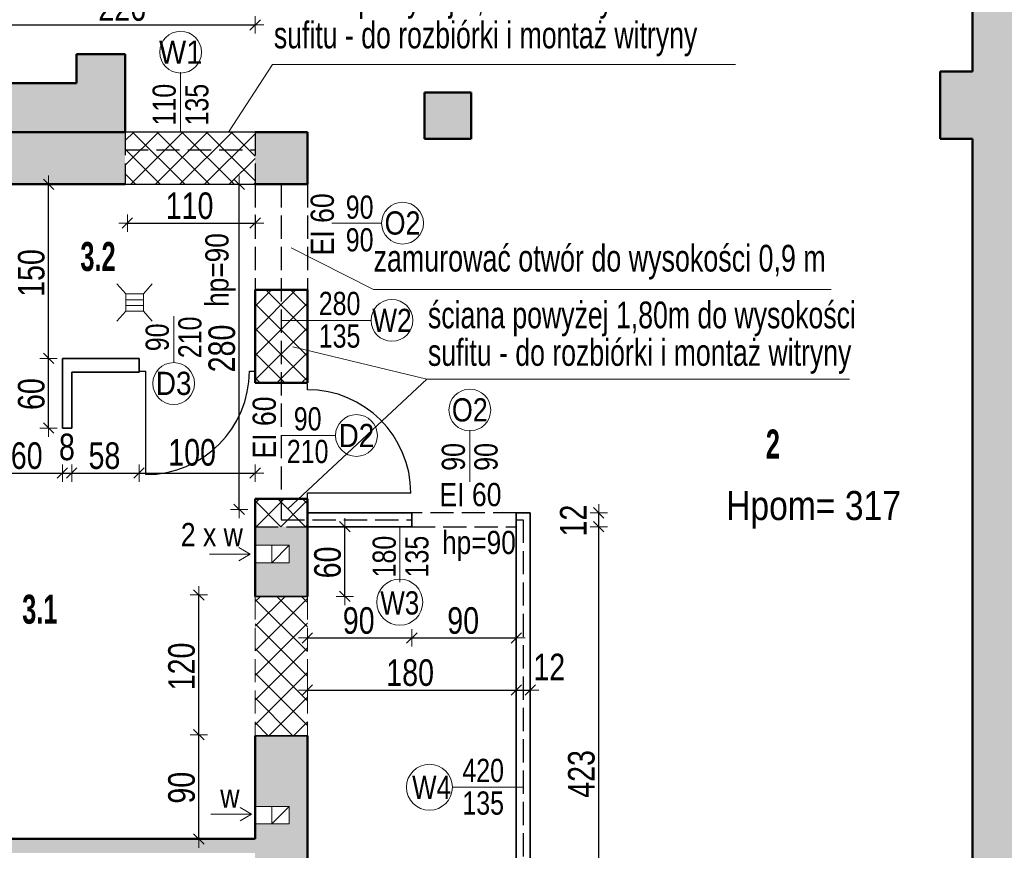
# Model space of a CAD drawing. Header units: centimetres. Extents: x -1289 to 2012, y -2118 to 998.
# Tile 6 of 8: x -469 to 379, y -353 to 362. Entities that reach past the tile are written whole.
import ezdxf

# ---------------------------------------------------------------- set-up
doc = ezdxf.new("R2010")
doc.units = ezdxf.units.CM
doc.header["$PDMODE"] = 65
doc.linetypes.add('VERDECKT2_S2', pattern=[27, 20, -7])
doc.layers.add('Standard', color=7, linetype='Continuous', lineweight=25)
doc.styles.add('ARIAL', font='ARIAL.TTF')
doc.dimstyles.new('_DIMSTYLE_10', dxfattribs={"dimtxt": 22.9, "dimasz": 15, "dimexe": 0, "dimexo": 0.0001, "dimgap": 11.45, "dimtad": 2, "dimdec": 0, "dimrnd": 1, "dimzin": 12, "dimdsep": 46, "dimtxsty": 'ARIAL', "dimblk1": 'ALL_ML_STRICH', "dimblk2": 'ALL_ML_STRICH', "dimsah": 1, "dimcen": 0, "dimse1": 1, "dimse2": 1, "dimclrd": 7, "dimclre": 7, "dimclrt": 7, "dimadec": 0, "dimazin": 0, "dimtfac": 1, "dimtdec": 0, "dimtix": 1, "dimtmove": 2, "dimatfit": 3, "dimfxl": 1, "dimtzin": 0, "dimlwd": 0, "dimlwe": 13, "dimarcsym": 0})
doc.dimstyles.new('_DIMSTYLE_7', dxfattribs={"dimtxt": 22.9, "dimasz": 15, "dimexe": 0, "dimexo": 0.0001, "dimgap": 11.45, "dimtad": 2, "dimdec": 0, "dimrnd": 1, "dimzin": 12, "dimdsep": 46, "dimtxsty": 'ARIAL', "dimblk1": 'ALL_ML_STRICH', "dimblk2": 'ALL_ML_STRICH', "dimsah": 1, "dimcen": 0, "dimse1": 1, "dimse2": 1, "dimclrd": 7, "dimclre": 7, "dimclrt": 7, "dimadec": 0, "dimazin": 0, "dimtfac": 1, "dimtdec": 0, "dimtix": 1, "dimtmove": 2, "dimatfit": 3, "dimfxl": 1, "dimtvp": 1.2, "dimtzin": 0, "dimlwd": 0, "dimlwe": 13, "dimarcsym": 0})
pattern_1 = [(45, (0, 0), (-10.6066, 10.6066), []), (135, (0, 0), (-10.6066, -10.6066), [])]

# ---------------------------------------------------------------- blocks, each defined once
blk = doc.blocks.new('OBIEKTY_ZLOZONE_4')
at = {"layer": 'Standard', "color": 7, "linetype": 'ByBlock', "lineweight": 25}
for p, q in [((-221.13, 43.73), (-221.13, 48.68)), ((-132.03, -45.37), (-221.13, -45.37)), ((-221.13, -50.32), (-221.13, -45.37))]:
    blk.add_line(p, q, dxfattribs=at)
blk.add_arc((-221.13, -45.37), 89.1, 0, 90, dxfattribs=at)
blk = doc.blocks.new('OBIEKTY_ZLOZONE_11')
at = {"layer": 'Standard', "color": 7, "linetype": 'ByBlock', "lineweight": 25}
for p, q in [((-365.13, 59.71), (-360.18, 59.71)), ((-360.18, -29.39), (-360.18, 59.71)), ((-271.08, 59.71), (-266.13, 59.71))]:
    blk.add_line(p, q, dxfattribs=at)
blk.add_arc((-360.18, 59.71), 89.1, 270, 0, dxfattribs=at)
blk = doc.blocks.new('ALL_ML_STRICH')
at = {"color": 0, "linetype": 'ByBlock', "lineweight": -2}
for p, q in [((-1, 0), (0.5, 0)), ((-0.3, -0.3), (0.3, 0.3)), ((0, -0.5), (0, 0.5))]:
    blk.add_line(p, q, dxfattribs=at)
blk = doc.blocks.new('*D33')
at = {"layer": 'DEFPOINTS', "color": 7, "linetype": 'ByBlock', "lineweight": 13}
for p in [(-266.13, 258.85), (-376.16, 203.38), (-376.16, 187.22)]:
    blk.add_point(p, dxfattribs=at)
at = {"layer": 'Standard', "color": 7, "linetype": 'ByBlock', "lineweight": -2}
blk.add_line((-376.16, 187.22), (-266.13, 187.22), dxfattribs=at)
at = {"layer": 'Standard', "color": 7, "linetype": 'ByBlock', "lineweight": 13, "xscale": 15, "yscale": 15, "zscale": 15, "rotation": 180}
blk.add_blockref('ALL_ML_STRICH', (-376.16, 187.22), dxfattribs=at)
at = {"layer": 'Standard', "color": 7, "linetype": 'ByBlock', "lineweight": 13, "xscale": 15, "yscale": 15, "zscale": 15}
blk.add_blockref('ALL_ML_STRICH', (-266.13, 187.22), dxfattribs=at)
at = {"layer": 'Standard', "color": 7, "linetype": 'ByBlock', "lineweight": 13, "insert": (-322.59, 202.06), "char_height": 22.9, "width": 52.8462, "attachment_point": 5, "style": 'ARIAL'}
blk.add_mtext('\\W0.77;\\A1;{110}', dxfattribs=at)
blk = doc.blocks.new('*D38')
at = {"layer": 'DEFPOINTS', "color": 7, "linetype": 'ByBlock', "lineweight": 13}
for p in [(-492.12, 357.91), (-492.12, 195.26), (-266.13, 110.29)]:
    blk.add_point(p, dxfattribs=at)
at = {"layer": 'Standard', "color": 7, "linetype": 'ByBlock', "lineweight": -2}
blk.add_line((-492.12, 357.91), (-266.13, 357.91), dxfattribs=at)
at = {"layer": 'Standard', "color": 7, "linetype": 'ByBlock', "lineweight": 13, "xscale": 15, "yscale": 15, "zscale": 15, "rotation": 180}
blk.add_blockref('ALL_ML_STRICH', (-492.12, 357.91), dxfattribs=at)
at = {"layer": 'Standard', "color": 7, "linetype": 'ByBlock', "lineweight": 13, "xscale": 15, "yscale": 15, "zscale": 15}
blk.add_blockref('ALL_ML_STRICH', (-266.13, 357.91), dxfattribs=at)
at = {"layer": 'Standard', "color": 7, "linetype": 'ByBlock', "lineweight": 13, "insert": (-380.59, 372.75), "char_height": 22.9, "width": 52.8462, "attachment_point": 5, "style": 'ARIAL'}
blk.add_mtext('\\W0.77;\\A1;{226}', dxfattribs=at)
blk = doc.blocks.new('*D46')
at = {"layer": 'DEFPOINTS', "color": 7, "linetype": 'ByBlock', "lineweight": 13}
for p in [(-492.12, 30.53), (-432.12, 32.61), (-492.12, -28.09)]:
    blk.add_point(p, dxfattribs=at)
at = {"layer": 'Standard', "color": 7, "linetype": 'ByBlock', "lineweight": -2}
blk.add_line((-492.12, -28.09), (-432.12, -28.09), dxfattribs=at)
at = {"layer": 'Standard', "color": 7, "linetype": 'ByBlock', "lineweight": 13, "xscale": 15, "yscale": 15, "zscale": 15, "rotation": 180}
blk.add_blockref('ALL_ML_STRICH', (-492.12, -28.09), dxfattribs=at)
at = {"layer": 'Standard', "color": 7, "linetype": 'ByBlock', "lineweight": 13, "xscale": 15, "yscale": 15, "zscale": 15}
blk.add_blockref('ALL_ML_STRICH', (-432.12, -28.09), dxfattribs=at)
at = {"layer": 'Standard', "color": 7, "linetype": 'ByBlock', "lineweight": 13, "insert": (-462.89, -13.25), "char_height": 22.9, "width": 35.2308, "attachment_point": 5, "style": 'ARIAL'}
blk.add_mtext('\\W0.77;\\A1;{60}', dxfattribs=at)
blk = doc.blocks.new('*D47')
at = {"layer": 'DEFPOINTS', "color": 7, "linetype": 'ByBlock', "lineweight": 13}
for p in [(-424.12, 34.68), (-432.12, 32.61), (-432.12, -28.09)]:
    blk.add_point(p, dxfattribs=at)
at = {"layer": 'Standard', "color": 7, "linetype": 'ByBlock', "lineweight": -2}
blk.add_line((-432.12, -28.09), (-424.12, -28.09), dxfattribs=at)
at = {"layer": 'Standard', "color": 7, "linetype": 'ByBlock', "lineweight": 13, "xscale": 15, "yscale": 15, "zscale": 15, "rotation": 180}
blk.add_blockref('ALL_ML_STRICH', (-432.12, -28.09), dxfattribs=at)
at = {"layer": 'Standard', "color": 7, "linetype": 'ByBlock', "lineweight": 13, "xscale": 15, "yscale": 15, "zscale": 15}
blk.add_blockref('ALL_ML_STRICH', (-424.12, -28.09), dxfattribs=at)
at = {"layer": 'Standard', "color": 7, "linetype": 'ByBlock', "lineweight": 13, "insert": (-428.26, -5.75), "char_height": 22.9, "width": 17.6154, "attachment_point": 5, "style": 'ARIAL'}
blk.add_mtext('\\W0.77;\\A1;{8}', dxfattribs=at)
blk = doc.blocks.new('*D48')
at = {"layer": 'DEFPOINTS', "color": 7, "linetype": 'ByBlock', "lineweight": 13}
for p in [(-366.13, 62.44), (-424.12, 34.68), (-424.12, -28.09)]:
    blk.add_point(p, dxfattribs=at)
at = {"layer": 'Standard', "color": 7, "linetype": 'ByBlock', "lineweight": -2}
blk.add_line((-424.12, -28.09), (-366.13, -28.09), dxfattribs=at)
at = {"layer": 'Standard', "color": 7, "linetype": 'ByBlock', "lineweight": 13, "xscale": 15, "yscale": 15, "zscale": 15, "rotation": 180}
blk.add_blockref('ALL_ML_STRICH', (-424.12, -28.09), dxfattribs=at)
at = {"layer": 'Standard', "color": 7, "linetype": 'ByBlock', "lineweight": 13, "xscale": 15, "yscale": 15, "zscale": 15}
blk.add_blockref('ALL_ML_STRICH', (-366.13, -28.09), dxfattribs=at)
at = {"layer": 'Standard', "color": 7, "linetype": 'ByBlock', "lineweight": 13, "insert": (-395.94, -13.25), "char_height": 22.9, "width": 35.2308, "attachment_point": 5, "style": 'ARIAL'}
blk.add_mtext('\\W0.77;\\A1;{58}', dxfattribs=at)
blk = doc.blocks.new('*D49')
at = {"layer": 'DEFPOINTS', "color": 7, "linetype": 'ByBlock', "lineweight": 13}
for p in [(-266.13, 74.92), (-366.13, 62.44), (-366.13, -28.09)]:
    blk.add_point(p, dxfattribs=at)
at = {"layer": 'Standard', "color": 7, "linetype": 'ByBlock', "lineweight": -2}
blk.add_line((-366.13, -28.09), (-266.13, -28.09), dxfattribs=at)
at = {"layer": 'Standard', "color": 7, "linetype": 'ByBlock', "lineweight": 13, "xscale": 15, "yscale": 15, "zscale": 15, "rotation": 180}
blk.add_blockref('ALL_ML_STRICH', (-366.13, -28.09), dxfattribs=at)
at = {"layer": 'Standard', "color": 7, "linetype": 'ByBlock', "lineweight": 13, "xscale": 15, "yscale": 15, "zscale": 15}
blk.add_blockref('ALL_ML_STRICH', (-266.13, -28.09), dxfattribs=at)
at = {"layer": 'Standard', "color": 7, "linetype": 'ByBlock', "lineweight": 13, "insert": (-320.4, -10.42), "char_height": 22.9, "width": 52.8462, "attachment_point": 5, "style": 'ARIAL'}
blk.add_mtext('\\W0.77;\\A1;{100}', dxfattribs=at)
blk = doc.blocks.new('*D59')
at = {"layer": 'DEFPOINTS', "color": 7, "linetype": 'ByBlock', "lineweight": 13}
for p in [(-131.13, -74.32), (-221.13, -97.84), (-221.13, -170.1)]:
    blk.add_point(p, dxfattribs=at)
at = {"layer": 'Standard', "color": 7, "linetype": 'ByBlock', "lineweight": -2}
blk.add_line((-221.13, -170.1), (-131.13, -170.1), dxfattribs=at)
at = {"layer": 'Standard', "color": 7, "linetype": 'ByBlock', "lineweight": 13, "xscale": 15, "yscale": 15, "zscale": 15, "rotation": 180}
blk.add_blockref('ALL_ML_STRICH', (-221.13, -170.1), dxfattribs=at)
at = {"layer": 'Standard', "color": 7, "linetype": 'ByBlock', "lineweight": 13, "xscale": 15, "yscale": 15, "zscale": 15}
blk.add_blockref('ALL_ML_STRICH', (-131.13, -170.1), dxfattribs=at)
at = {"layer": 'Standard', "color": 7, "linetype": 'ByBlock', "lineweight": 13, "insert": (-176.89, -155.26), "char_height": 22.9, "width": 35.2308, "attachment_point": 5, "style": 'ARIAL'}
blk.add_mtext('\\W0.77;\\A1;{90}', dxfattribs=at)
blk = doc.blocks.new('*D60')
at = {"layer": 'DEFPOINTS', "color": 7, "linetype": 'ByBlock', "lineweight": 13}
for p in [(-131.13, -74.32), (-41.13, -105.97), (-131.13, -170.1)]:
    blk.add_point(p, dxfattribs=at)
at = {"layer": 'Standard', "color": 7, "linetype": 'ByBlock', "lineweight": -2}
blk.add_line((-131.13, -170.1), (-41.13, -170.1), dxfattribs=at)
at = {"layer": 'Standard', "color": 7, "linetype": 'ByBlock', "lineweight": 13, "xscale": 15, "yscale": 15, "zscale": 15, "rotation": 180}
blk.add_blockref('ALL_ML_STRICH', (-131.13, -170.1), dxfattribs=at)
at = {"layer": 'Standard', "color": 7, "linetype": 'ByBlock', "lineweight": 13, "xscale": 15, "yscale": 15, "zscale": 15}
blk.add_blockref('ALL_ML_STRICH', (-41.13, -170.1), dxfattribs=at)
at = {"layer": 'Standard', "color": 7, "linetype": 'ByBlock', "lineweight": 13, "insert": (-86.89, -155.26), "char_height": 22.9, "width": 35.2308, "attachment_point": 5, "style": 'ARIAL'}
blk.add_mtext('\\W0.77;\\A1;{90}', dxfattribs=at)
blk = doc.blocks.new('*D61')
at = {"layer": 'DEFPOINTS', "color": 7, "linetype": 'ByBlock', "lineweight": 13}
for p in [(-191.49, -74.32), (-238.65, -134.32), (-188.81, -134.32)]:
    blk.add_point(p, dxfattribs=at)
at = {"layer": 'Standard', "color": 7, "linetype": 'ByBlock', "lineweight": -2}
blk.add_line((-188.81, -134.32), (-188.81, -74.32), dxfattribs=at)
at = {"layer": 'Standard', "color": 7, "linetype": 'ByBlock', "lineweight": 13, "xscale": 15, "yscale": 15, "zscale": 15}
for p, rotation in [((-188.81, -74.32), 90), ((-188.81, -134.32), -90.00000000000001)]:
    blk.add_blockref('ALL_ML_STRICH', p, dxfattribs=dict(at, rotation=rotation))
at = {"layer": 'Standard', "color": 7, "linetype": 'ByBlock', "lineweight": 13, "insert": (-203.65, -105.09), "char_height": 22.9, "width": 35.2308, "attachment_point": 5, "rotation": 90, "style": 'ARIAL'}
blk.add_mtext('\\W0.77;\\A1;{60}', dxfattribs=at)
blk = doc.blocks.new('*D62')
at = {"layer": 'DEFPOINTS', "color": 7, "linetype": 'ByBlock', "lineweight": 13}
for p in [(-221.13, -214.99), (-221.13, -310.46), (-41.13, -310.46)]:
    blk.add_point(p, dxfattribs=at)
at = {"layer": 'Standard', "color": 7, "linetype": 'ByBlock', "lineweight": -2}
blk.add_line((-221.13, -214.99), (-41.13, -214.99), dxfattribs=at)
at = {"layer": 'Standard', "color": 7, "linetype": 'ByBlock', "lineweight": 13, "xscale": 15, "yscale": 15, "zscale": 15, "rotation": 180}
blk.add_blockref('ALL_ML_STRICH', (-221.13, -214.99), dxfattribs=at)
at = {"layer": 'Standard', "color": 7, "linetype": 'ByBlock', "lineweight": 13, "xscale": 15, "yscale": 15, "zscale": 15}
blk.add_blockref('ALL_ML_STRICH', (-41.13, -214.99), dxfattribs=at)
at = {"layer": 'Standard', "color": 7, "linetype": 'ByBlock', "lineweight": 13, "insert": (-132.57, -200.15), "char_height": 22.9, "width": 52.8462, "attachment_point": 5, "style": 'ARIAL'}
blk.add_mtext('\\W0.77;\\A1;{180}', dxfattribs=at)
blk = doc.blocks.new('*D63')
at = {"layer": 'DEFPOINTS', "color": 7, "linetype": 'ByBlock', "lineweight": 13}
for p in [(-41.13, -214.99), (-41.13, -310.46), (-29.13, -310.46)]:
    blk.add_point(p, dxfattribs=at)
at = {"layer": 'Standard', "color": 7, "linetype": 'ByBlock', "lineweight": -2}
blk.add_line((-41.13, -214.99), (-29.13, -214.99), dxfattribs=at)
at = {"layer": 'Standard', "color": 7, "linetype": 'ByBlock', "lineweight": 13, "xscale": 15, "yscale": 15, "zscale": 15, "rotation": 180}
blk.add_blockref('ALL_ML_STRICH', (-41.13, -214.99), dxfattribs=at)
at = {"layer": 'Standard', "color": 7, "linetype": 'ByBlock', "lineweight": 13, "xscale": 15, "yscale": 15, "zscale": 15}
blk.add_blockref('ALL_ML_STRICH', (-29.13, -214.99), dxfattribs=at)
at = {"layer": 'Standard', "color": 7, "linetype": 'ByBlock', "lineweight": 13, "insert": (-12.75, -195.17), "char_height": 22.9, "width": 35.2308, "attachment_point": 5, "style": 'ARIAL'}
blk.add_mtext('\\W0.77;\\A1;{12}', dxfattribs=at)
blk = doc.blocks.new('*D73')
at = {"layer": 'DEFPOINTS', "color": 7, "linetype": 'ByBlock', "lineweight": 13}
for p in [(-411.72, 70.68), (-444.02, 10.68), (-432.12, 10.68)]:
    blk.add_point(p, dxfattribs=at)
at = {"layer": 'Standard', "color": 7, "linetype": 'ByBlock', "lineweight": -2}
blk.add_line((-444.02, 10.68), (-444.02, 70.68), dxfattribs=at)
at = {"layer": 'Standard', "color": 7, "linetype": 'ByBlock', "lineweight": 13, "xscale": 15, "yscale": 15, "zscale": 15}
for p, rotation in [((-444.02, 70.68), 90), ((-444.02, 10.68), -90.00000000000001)]:
    blk.add_blockref('ALL_ML_STRICH', p, dxfattribs=dict(at, rotation=rotation))
at = {"layer": 'Standard', "color": 7, "linetype": 'ByBlock', "lineweight": 13, "insert": (-458.87, 39.91), "char_height": 22.9, "width": 35.2308, "attachment_point": 5, "rotation": 90, "style": 'ARIAL'}
blk.add_mtext('\\W0.77;\\A1;{60}', dxfattribs=at)
blk = doc.blocks.new('*D74')
at = {"layer": 'DEFPOINTS', "color": 7, "linetype": 'ByBlock', "lineweight": 13}
for p in [(-435.99, 220.68), (-444.02, 70.68), (-411.72, 70.68)]:
    blk.add_point(p, dxfattribs=at)
at = {"layer": 'Standard', "color": 7, "linetype": 'ByBlock', "lineweight": -2}
blk.add_line((-444.02, 70.68), (-444.02, 220.68), dxfattribs=at)
at = {"layer": 'Standard', "color": 7, "linetype": 'ByBlock', "lineweight": 13, "xscale": 15, "yscale": 15, "zscale": 15}
for p, rotation in [((-444.02, 220.68), 90), ((-444.02, 70.68), -90.00000000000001)]:
    blk.add_blockref('ALL_ML_STRICH', p, dxfattribs=dict(at, rotation=rotation))
at = {"layer": 'Standard', "color": 7, "linetype": 'ByBlock', "lineweight": 13, "insert": (-458.87, 144.23), "char_height": 22.9, "width": 52.8462, "attachment_point": 5, "rotation": 90, "style": 'ARIAL'}
blk.add_mtext('\\W0.77;\\A1;{150}', dxfattribs=at)
blk = doc.blocks.new('*D75')
at = {"layer": 'DEFPOINTS', "color": 7, "linetype": 'ByBlock', "lineweight": 13}
for p in [(-229.01, 220.68), (-291.41, -59.37), (-279.88, -59.37)]:
    blk.add_point(p, dxfattribs=at)
at = {"layer": 'Standard', "color": 7, "linetype": 'ByBlock', "lineweight": -2}
blk.add_line((-279.88, -59.37), (-279.88, 220.68), dxfattribs=at)
at = {"layer": 'Standard', "color": 7, "linetype": 'ByBlock', "lineweight": 13, "xscale": 15, "yscale": 15, "zscale": 15}
for p, rotation in [((-279.88, 220.68), 90), ((-279.88, -59.37), -90.00000000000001)]:
    blk.add_blockref('ALL_ML_STRICH', p, dxfattribs=dict(at, rotation=rotation))
at = {"layer": 'Standard', "color": 7, "linetype": 'ByBlock', "lineweight": 13, "insert": (-294.72, 79.21), "char_height": 22.9, "width": 52.8462, "attachment_point": 5, "rotation": 90, "style": 'ARIAL'}
blk.add_mtext('\\W0.77;\\A1;{280}', dxfattribs=at)
blk = doc.blocks.new('*D76')
at = {"layer": 'DEFPOINTS', "color": 7, "linetype": 'ByBlock', "lineweight": 13}
for p in [(-151.3, -74.32), (29.9, -497.32), (120.94, -497.32)]:
    blk.add_point(p, dxfattribs=at)
at = {"layer": 'Standard', "color": 7, "linetype": 'ByBlock', "lineweight": -2}
blk.add_line((29.9, -497.32), (29.9, -74.32), dxfattribs=at)
at = {"layer": 'Standard', "color": 7, "linetype": 'ByBlock', "lineweight": 13, "xscale": 15, "yscale": 15, "zscale": 15}
for p, rotation in [((29.9, -74.32), 90), ((29.9, -497.32), -90.00000000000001)]:
    blk.add_blockref('ALL_ML_STRICH', p, dxfattribs=dict(at, rotation=rotation))
at = {"layer": 'Standard', "color": 7, "linetype": 'ByBlock', "lineweight": 13, "insert": (15.05, -287.3), "char_height": 22.9, "width": 52.8462, "attachment_point": 5, "rotation": 90, "style": 'ARIAL'}
blk.add_mtext('\\W0.77;\\A1;{423}', dxfattribs=at)
blk = doc.blocks.new('*D77')
at = {"layer": 'DEFPOINTS', "color": 7, "linetype": 'ByBlock', "lineweight": 13}
for p in [(-149.56, -62.32), (-151.3, -74.32), (29.9, -74.32)]:
    blk.add_point(p, dxfattribs=at)
at = {"layer": 'Standard', "color": 7, "linetype": 'ByBlock', "lineweight": -2}
blk.add_line((29.9, -74.32), (29.9, -62.32), dxfattribs=at)
at = {"layer": 'Standard', "color": 7, "linetype": 'ByBlock', "lineweight": 13, "xscale": 15, "yscale": 15, "zscale": 15}
for p, rotation in [((29.9, -62.32), 90), ((29.9, -74.32), -90.00000000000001)]:
    blk.add_blockref('ALL_ML_STRICH', p, dxfattribs=dict(at, rotation=rotation))
at = {"layer": 'Standard', "color": 7, "linetype": 'ByBlock', "lineweight": 13, "insert": (7.95, -69.03), "char_height": 22.9, "width": 35.2308, "attachment_point": 5, "rotation": 90, "style": 'ARIAL'}
blk.add_mtext('\\W0.77;\\A1;{12}', dxfattribs=at)
blk = doc.blocks.new('OBIEKTY_ZLOZONE_23')
at = {"layer": 'Standard', "color": 7, "linetype": 'ByBlock', "lineweight": 18}
for p, q in [((-377.42, 126.23), (-385.13, 134.96)), ((-362.42, 126.23), (-354.72, 134.96)), ((-362.42, 126.23), (-377.42, 126.23)), ((-377.42, 126.23), (-377.42, 111.23)), ((-362.42, 121.23), (-377.42, 121.23)), ((-362.42, 111.23), (-362.42, 126.23)), ((-377.42, 111.23), (-385.13, 102.65)), ((-362.42, 116.23), (-377.42, 116.23)), ((-377.42, 111.23), (-362.42, 111.23)), ((-362.42, 111.23), (-354.72, 102.65))]:
    blk.add_line(p, q, dxfattribs=at)
blk = doc.blocks.new('*D84')
at = {"layer": 'DEFPOINTS', "color": 7, "linetype": 'ByBlock', "lineweight": 13}
for p in [(-281.57, -253.46), (-316.33, -343.32), (-314.57, -343.32)]:
    blk.add_point(p, dxfattribs=at)
at = {"layer": 'Standard', "color": 7, "linetype": 'ByBlock', "lineweight": -2}
blk.add_line((-314.57, -343.32), (-314.57, -253.46), dxfattribs=at)
at = {"layer": 'Standard', "color": 7, "linetype": 'ByBlock', "lineweight": 13, "xscale": 15, "yscale": 15, "zscale": 15}
for p, rotation in [((-314.57, -253.46), 90), ((-314.57, -343.32), -90.00000000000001)]:
    blk.add_blockref('ALL_ML_STRICH', p, dxfattribs=dict(at, rotation=rotation))
at = {"layer": 'Standard', "color": 7, "linetype": 'ByBlock', "lineweight": 13, "insert": (-329.41, -299.16), "char_height": 22.9, "width": 35.2308, "attachment_point": 5, "rotation": 90, "style": 'ARIAL'}
blk.add_mtext('\\W0.77;\\A1;{90}', dxfattribs=at)
blk = doc.blocks.new('*D85')
at = {"layer": 'DEFPOINTS', "color": 7, "linetype": 'ByBlock', "lineweight": 13}
for p in [(-280.15, -133.07), (-314.57, -253.46), (-281.57, -253.46)]:
    blk.add_point(p, dxfattribs=at)
at = {"layer": 'Standard', "color": 7, "linetype": 'ByBlock', "lineweight": -2}
blk.add_line((-314.57, -253.46), (-314.57, -133.07), dxfattribs=at)
at = {"layer": 'Standard', "color": 7, "linetype": 'ByBlock', "lineweight": 13, "xscale": 15, "yscale": 15, "zscale": 15}
for p, rotation in [((-314.57, -133.07), 90), ((-314.57, -253.46), -90.00000000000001)]:
    blk.add_blockref('ALL_ML_STRICH', p, dxfattribs=dict(at, rotation=rotation))
at = {"layer": 'Standard', "color": 7, "linetype": 'ByBlock', "lineweight": 13, "insert": (-329.41, -194.71), "char_height": 22.9, "width": 52.8462, "attachment_point": 5, "rotation": 90, "style": 'ARIAL'}
blk.add_mtext('\\W0.77;\\A1;{120}', dxfattribs=at)

msp = doc.modelspace()

# ---------------------------------------------------------------- hatches: boundary and pattern name
at = {"layer": 'Standard', "linetype": 'ByBlock', "lineweight": 13}
h = msp.add_hatch(color=254, dxfattribs=at)
h.paths.add_polyline_path([(-120.13, 299.68), (-120.13, 259.68), (-80.13, 259.68), (-80.13, 299.68)])
h.paths.add_polyline_path([(993.88, 200.12), (993.88, 280.12), (955.88, 280.12), (955.88, 200.12)])
h.paths.add_polyline_path([(993.88, -79.88), (993.88, 0.12), (955.88, 0.12), (955.88, -79.88)])
h.paths.add_polyline_path([(558.87, -392.32), (558.87, -416.08), (570.87, -416.08), (570.87, -380.32), (517.96, -380.32), (517.96, -392.32)])
h.paths.add_polyline_path([(189.87, 555.68), (145.87, 555.68), (145.87, 517.68), (189.87, 517.68)])
h.paths.add_polyline_path([(-420.13, 492.68), (-378.13, 492.68), (-378.13, 517.68), (-220.13, 517.68), (-220.13, 555.68), (-378.13, 555.68), (-378.13, 627.68), (-420.13, 627.68)])
h.paths.add_polyline_path([(-1015.12, 919.68), (-1015.12, 881.68), (-420.13, 881.68), (-420.13, 804.68), (-378.13, 804.68), (-378.13, 998.01), (-420.13, 998.01), (-420.13, 919.68)])
h.paths.add_polyline_path([(-1110.12, 265.68), (-1110.12, 307.68), (-1135.12, 307.68), (-1135.12, 881.68), (-1115.12, 881.68), (-1115.12, 919.68), (-1160.12, 919.68), (-1160.12, 307.68), (-1239.96, 307.68), (-1239.96, 265.68)])
h.paths.add_polyline_path([(-866.12, 33.68), (-866.12, -59.32), (-821.12, -59.32), (-821.12, 33.68)])
h.paths.add_polyline_path([(-821.12, 155.68), (-866.12, 155.68), (-866.12, 138.68), (-821.12, 138.68)])
h.paths.add_polyline_path([(-29.13, -497.32), (-29.13, -509.32), (208.87, -509.32), (208.87, -497.32)])
h.paths.add_polyline_path([(351.87, 317.68), (323.87, 317.68), (323.87, 259.68), (351.87, 259.68), (351.87, -497.32), (308.87, -497.32), (308.87, -509.32), (351.87, -509.32), (351.87, -524.32), (393.87, -524.32), (393.87, -392.32), (417.96, -392.32), (417.96, -380.32), (393.87, -380.32), (393.87, 517.68), (955.88, 517.68), (955.88, 480.12), (993.88, 480.12), (993.88, 555.68), (315.87, 555.68), (315.87, 517.68), (351.87, 517.68)])
h.paths.add_polyline_path([(-221.13, -74.32), (-266.13, -74.32), (-266.13, -90.32), (-236.72, -90.32), (-236.72, -105.32), (-266.13, -105.32), (-266.13, -134.32), (-221.13, -134.32)])
h.paths.add_polyline_path([(-266.13, 220.68), (-221.13, 220.68), (-221.13, 265.68), (-266.13, 265.68)])
h.paths.add_polyline_path([(-821.12, 220.68), (-378.13, 220.68), (-378.13, 332.68), (-420.13, 332.68), (-420.13, 307.68), (-900.12, 307.68), (-900.12, 265.68), (-866.12, 265.68), (-866.12, 210.68), (-821.12, 210.68)])
h.paths.add_polyline_path([(-266.13, -315.32), (-236.72, -315.32), (-236.72, -330.32), (-266.13, -330.32), (-266.13, -343.32), (-821.12, -343.32), (-821.12, -274.32), (-866.12, -274.32), (-866.12, -1810.32), (-221.13, -1810.32), (-221.13, -1554.32), (221.98, -1554.32), (221.98, -1509.32), (208.87, -1509.32), (208.87, -1309.32), (221.98, -1309.32), (221.98, -1297.32), (196.87, -1297.32), (196.87, -1509.32), (-221.13, -1509.32), (-221.13, -254.32), (-266.13, -254.32)])
h.paths.add_polyline_path([(-821.12, -878.32), (-821.12, -608.32), (-266.13, -608.32), (-266.13, -878.32)], flags=16)
h.paths.add_polyline_path([(-266.13, -596.32), (-821.12, -596.32), (-821.12, -355.32), (-266.13, -355.32)], flags=16)
h.paths.add_polyline_path([(-266.13, -1765.32), (-821.12, -1765.32), (-821.12, -890.32), (-266.13, -890.32)], flags=16)
h = msp.add_hatch(dxfattribs=at)
h.set_pattern_fill('KRESKOWANI_6', color=250, scale=10, style=0, pattern_type=2)
h.set_pattern_definition(pattern_1)
h.paths.add_polyline_path([(-378.13, 220.68), (-266.13, 220.68), (-266.13, 265.68), (-378.13, 265.68)], flags=0)
h = msp.add_hatch(dxfattribs=at)
h.set_pattern_fill('KRESKOWANI_6', color=250, scale=10, style=0, pattern_type=2)
h.set_pattern_definition(pattern_1)
h.paths.add_polyline_path([(-266.13, 129.68), (-266.13, 49.68), (-221.13, 49.68), (-221.13, 129.68)], flags=0)
h = msp.add_hatch(dxfattribs=at)
h.set_pattern_fill('KRESKOWANI_6', color=250, scale=10, style=0, pattern_type=2)
h.set_pattern_definition(pattern_1)
h.paths.add_polyline_path([(-221.13, -74.32), (-221.13, -50.32), (-266.13, -50.32), (-266.13, -74.32)], flags=0)
at = {"layer": 'Standard', "linetype": 'VERDECKT2_S2', "lineweight": 13}
h = msp.add_hatch(dxfattribs=at)
h.set_pattern_fill('KRESKOWANI_6', color=250, scale=10, style=0, pattern_type=2)
h.set_pattern_definition(pattern_1)
h.paths.add_polyline_path([(-221.13, -134.32), (-266.13, -134.32), (-266.13, -254.32), (-221.13, -254.32)], flags=0)

# ---------------------------------------------------------------- linework, layer by layer
at = {"layer": 'Standard', "color": 7, "linetype": 'ByBlock', "lineweight": 50}
for p, q in [((351.87, 317.68), (351.87, 517.68)), ((-420.13, 332.68), (-378.13, 332.68)), ((-420.13, 307.68), (-420.13, 332.68)), ((-378.13, 265.68), (-378.13, 332.68)), ((351.87, 317.68), (323.87, 317.68)), ((323.87, 317.68), (323.87, 259.68)), ((-900.12, 307.68), (-420.13, 307.68)), ((-80.13, 299.68), (-120.13, 299.68)), ((-120.13, 299.68), (-120.13, 259.68)), ((-80.13, 259.68), (-80.13, 299.68)), ((-900.12, 265.68), (-378.13, 265.68)), ((-266.13, 265.68), (-221.13, 265.68)), ((-221.13, 220.68), (-221.13, 265.68)), ((-120.13, 259.68), (-80.13, 259.68)), ((323.87, 259.68), (351.87, 259.68)), ((351.87, -497.32), (351.87, 259.68)), ((-669.12, 220.68), (-378.13, 220.68)), ((-221.13, 220.68), (-266.13, 220.68)), ((-221.13, 129.68), (-266.13, 129.68)), ((-266.13, 49.68), (-266.13, 129.68)), ((-221.13, 49.68), (-221.13, 129.68)), ((-221.13, 49.68), (-266.13, 49.68)), ((-221.13, -50.32), (-266.13, -50.32)), ((-266.13, -134.32), (-266.13, -50.32)), ((-221.13, -134.32), (-221.13, -50.32)), ((-266.13, -343.32), (-266.13, -254.32)), ((-221.13, -1509.32), (-221.13, -254.32)), ((-821.12, -343.32), (-266.13, -343.32))]:
    msp.add_line(p, q, dxfattribs=at)
at = {"layer": 'Standard', "color": 7, "linetype": 'ByBlock', "lineweight": 13}
for p, q in [((-251.18, 323.71), (-288.92, 265.68)), ((147.82, 323.71), (-251.18, 323.71)), ((-330.28, 265.68), (-330.28, 317.15)), ((-200.13, 187.18), (-157.13, 187.18)), ((-164.12, 130.12), (-234.95, 165.86)), ((230.16, 130.12), (-164.12, 130.12)), ((-336.29, 67.02), (-336.29, 107.02)), ((-243.63, 103.4), (-166.25, 103.4)), ((-118.17, 52.77), (-233.63, 80.63)), ((-118.17, 52.77), (-237.89, -58.95)), ((245.83, 52.77), (-118.17, 52.77)), ((-81.16, -35.59), (-81.16, 8.88)), ((-242.84, 4.23), (-196.84, 4.23)), ((-141.52, -74.32), (-141.52, -122.11)), ((-35.13, -298.76), (-96.14, -298.76))]:
    msp.add_line(p, q, dxfattribs=at)
at = {"layer": 'Standard', "color": 7, "linetype": 'VERDECKT2_S2', "lineweight": 25}
for p, q in [((-378.13, 265.68), (-378.13, 220.68)), ((-266.13, 265.68), (-266.13, 220.68)), ((-378.13, 250.44), (-266.13, 250.44)), ((-266.13, 220.68), (-266.13, 129.68)), ((-243.63, 220.68), (-243.63, -68.32)), ((-221.13, 220.68), (-221.13, 129.68)), ((-41.13, -62.32), (-131.13, -62.32)), ((-266.13, -74.32), (-221.13, -74.32)), ((-243.63, -68.32), (-131.13, -68.32)), ((-131.13, -74.32), (-41.13, -74.32)), ((-41.13, -68.32), (-35.13, -68.32)), ((-35.13, -68.32), (-35.13, -497.32))]:
    msp.add_line(p, q, dxfattribs=at)
at = {"layer": 'Standard', "color": 7, "linetype": 'ByBlock', "lineweight": 25}
for p, q in [((-266.13, 265.68), (-378.13, 265.68)), ((-378.13, 220.68), (-266.13, 220.68)), ((-432.13, 10.68), (-432.13, 70.68)), ((-266.13, -134.32), (-221.13, -134.32)), ((-266.13, -134.32), (-221.13, -134.32))]:
    msp.add_line(p, q, dxfattribs=at)
at = {"layer": 'Standard', "color": 7, "linetype": 'ByBlock', "lineweight": 35}
for p, q in [((351.87, 259.68), (323.87, 259.68)), ((-432.13, 70.68), (-366.13, 70.68)), ((-432.13, 58.68), (-432.13, 70.68)), ((-366.13, 58.68), (-366.13, 70.68)), ((-432.13, 58.68), (-432.13, 10.68)), ((-424.12, 10.68), (-424.12, 58.68)), ((-424.12, 58.68), (-366.13, 58.68)), ((-432.13, 10.68), (-424.12, 10.68)), ((-221.13, -62.32), (-131.13, -62.32)), ((-131.13, -74.32), (-131.13, -62.32)), ((-41.13, -62.32), (-29.13, -62.32)), ((-41.13, -243.64), (-41.13, -62.32)), ((-29.13, -243.64), (-29.13, -62.32)), ((-221.13, -74.32), (-131.13, -74.32)), ((-266.13, -134.32), (-221.13, -134.32)), ((-41.13, -516.64), (-41.13, -243.64)), ((-29.13, -516.64), (-29.13, -243.64)), ((-266.13, -254.32), (-221.13, -254.32)), ((-266.13, -254.32), (-221.13, -254.32)), ((-266.13, -254.32), (-221.13, -254.32))]:
    msp.add_line(p, q, dxfattribs=at)
at = {"layer": 'Standard', "color": 7, "linetype": 'ByBlock', "lineweight": 18}
for p, q in [((-270.49, -97.91), (-280.19, -92.17)), ((-266.13, -90.32), (-251.72, -90.32)), ((-266.13, -90.32), (-266.13, -105.32)), ((-236.72, -90.32), (-251.72, -90.32)), ((-251.72, -90.32), (-251.72, -105.32)), ((-251.72, -105.32), (-236.72, -90.32)), ((-236.72, -105.32), (-236.72, -90.32)), ((-305.49, -97.91), (-270.49, -97.91)), ((-270.49, -97.91), (-280.19, -103.65)), ((-266.13, -105.32), (-251.72, -105.32)), ((-251.72, -105.32), (-236.72, -105.32)), ((-304.33, -321.91), (-269.33, -321.91)), ((-269.33, -321.91), (-279.03, -316.17)), ((-269.33, -321.91), (-279.03, -327.65)), ((-266.13, -315.32), (-251.72, -315.32)), ((-266.13, -315.32), (-266.13, -330.32)), ((-236.72, -315.32), (-251.72, -315.32)), ((-251.72, -315.32), (-251.72, -330.32)), ((-251.72, -330.32), (-236.72, -315.32)), ((-236.72, -330.32), (-236.72, -315.32)), ((-266.13, -330.32), (-251.72, -330.32)), ((-251.72, -330.32), (-236.72, -330.32))]:
    msp.add_line(p, q, dxfattribs=at)
at = {"layer": 'Standard', "color": 7, "linetype": 'VERDECKT2_S2', "lineweight": 18}
for p, q in [((-266.13, -134.32), (-266.13, -254.32)), ((-266.13, -134.32), (-266.13, -254.32)), ((-221.13, -134.32), (-221.13, -254.32)), ((-221.13, -134.32), (-221.13, -254.32))]:
    msp.add_line(p, q, dxfattribs=at)
at = {"layer": 'Standard', "color": 7, "linetype": 'VERDECKT2_S2', "lineweight": 35}
msp.add_line((-221.13, -254.32), (-266.13, -254.32), dxfattribs=at)
at = {"layer": 'Standard', "color": 7, "linetype": 'ByBlock', "lineweight": 50}
msp.add_lwpolyline([(-266.13, 220.68), (-266.13, 220.68)], close=True, dxfattribs=at)
at = {"layer": 'Standard', "color": 7, "linetype": 'ByBlock', "lineweight": 13}
for centre, radius in [((-330.28, 334.48), 18), ((-139.13, 187.18), 18), ((-148.25, 103.4), 18), ((-336.29, 49.02), 18), ((-81.16, 26.21), 18), ((-178.84, 4.23), 18), ((-141.52, -139.31), 19.8), ((-115.94, -298.76), 19.8)]:
    msp.add_circle(centre, radius, dxfattribs=at)

# ---------------------------------------------------------------- block references
at = {"layer": 'Standard', "color": 7, "linetype": 'ByBlock', "lineweight": 18}
msp.add_blockref('OBIEKTY_ZLOZONE_23', (0, 0), dxfattribs=at)
at = {"layer": 'Standard', "color": 7, "linetype": 'ByBlock', "lineweight": 25}
for name in ['OBIEKTY_ZLOZONE_11', 'OBIEKTY_ZLOZONE_4']:
    msp.add_blockref(name, (0, 0), dxfattribs=at)

# ---------------------------------------------------------------- texts
at = {"layer": 'Standard', "color": 7, "linetype": 'ByBlock', "lineweight": 18, "char_height": 23, "width": 514.3131, "attachment_point": 1, "line_spacing_factor": 0.843373, "style": 'ARIAL'}
for insert in [(-249.97, 393.1), (-117.23, 119.61)]:
    msp.add_mtext('{\\fArial|i0|b0;\\H23.000000;\\W0.714286;\\C7;ściana powyżej 1,80m do wysokości}\\P{\\fArial|i0|b0;\\H23.000000;\\W0.714286;\\C7;sufitu - do rozbiórki i montaż witryny}\\P', dxfattribs=dict(at, insert=insert))
at = {"layer": 'Standard', "color": 7, "linetype": 'ByBlock', "lineweight": 50, "style": 'ARIAL'}
for s, insert, char_height, width, attachment_point in [('\\W0.89;W1', (-330.28, 334.48), 20, 41.1786, 5), ('\\W0.83;O2', (-139.13, 187.18), 20, 37.0613, 5), ('\\W0.81;W2', (-148.25, 103.4), 20, 40.3725, 5), ('\\W0.86;D3', (-336.29, 49.02), 20, 36.2764, 5), ('\\W0.83;O2', (-81.16, 26.21), 20, 37.0613, 5), ('\\W0.86;D2', (-178.84, 4.23), 20, 36.3354, 5), ('\\W0.82;EI\\~60', (-80.62, -46.77), 20, 58.4096, 5), ('\\W0.83;Hpom=\\~317', (139.59, -59.84), 25, 156.3136, 4), ('\\W0.82;2\\~x\\~w', (-330.14, -81.08), 20, 60.418, 4), ('\\W0.81;hp=90', (-73.31, -90.9), 20, 68.8502, 5), ('\\W0.80;W3', (-141.52, -140.11), 20, 40.3285, 5), ('\\W0.80;W4', (-114.14, -298.76), 20, 40.3444, 5), ('\\W0.82;w', (-296.13, -306.28), 20, 24.4491, 4)]:
    msp.add_mtext(s, dxfattribs=dict(at, insert=insert, char_height=char_height, width=width, attachment_point=attachment_point))
at = {"layer": 'Standard', "color": 7, "linetype": 'ByBlock', "lineweight": 50, "char_height": 20, "attachment_point": 2, "rotation": 90, "line_spacing_factor": 0.843373, "style": 'ARIAL'}
for s, insert, width in [('{\\fArial|i0|b0;\\H20.000000;\\W0.769231;\\C7;110}\\P{\\fArial|i0|b0;\\H20.000000;\\W0.769231;\\C7;135}\\P', (-354.5, 289.26), 44.7252), ('{\\fArial|i0|b0;\\H20.000000;\\W0.769231;\\C7;90}\\P{\\fArial|i0|b0;\\H20.000000;\\W0.769231;\\C7;210}\\P', (-360.45, 88.79), 44.599), ('{\\fArial|i0|b0;\\H20.000000;\\W0.769231;\\C7;90}\\P{\\fArial|i0|b0;\\H20.000000;\\W0.769231;\\C7;90}\\P', (-105.38, -14.2), 32.5478), ('{\\fArial|i0|b0;\\H20.000000;\\W0.769231;\\C7;180}\\P{\\fArial|i0|b0;\\H20.000000;\\W0.769231;\\C7;135}\\P', (-164.91, -100.06), 44.7252)]:
    msp.add_mtext(s, dxfattribs=dict(at, insert=insert, width=width))
at = {"layer": 'Standard', "color": 7, "linetype": 'ByBlock', "lineweight": 50, "char_height": 20, "attachment_point": 5, "rotation": 90, "style": 'ARIAL'}
for s, insert, width in [('\\W0.82;EI\\~60', (-208.14, 186.13), 58.4096), ('\\W0.81;hp=90', (-296.02, 146.78), 68.8502), ('\\W0.82;EI\\~60', (-258.14, 11.13), 58.4096)]:
    msp.add_mtext(s, dxfattribs=dict(at, insert=insert, width=width))
at = {"layer": 'Standard', "color": 7, "linetype": 'ByBlock', "lineweight": 50, "char_height": 20, "attachment_point": 2, "line_spacing_factor": 0.843373, "style": 'ARIAL'}
for s, insert, width in [('{\\fArial|i0|b0;\\H20.000000;\\W0.769231;\\C7;90}\\P{\\fArial|i0|b0;\\H20.000000;\\W0.769231;\\C7;90}\\P', (-176.07, 210.95), 32.5478), ('{\\fArial|i0|b0;\\H20.000000;\\W0.769231;\\C7;280}\\P{\\fArial|i0|b0;\\H20.000000;\\W0.769231;\\C7;135}\\P', (-193.36, 128.02), 44.2966), ('{\\fArial|i0|b0;\\H20.000000;\\W0.769231;\\C7;90}\\P{\\fArial|i0|b0;\\H20.000000;\\W0.769231;\\C7;210}\\P', (-220.85, 28.63), 44.599), ('{\\fArial|i0|b0;\\H20.000000;\\W0.769231;\\C7;420}\\P{\\fArial|i0|b0;\\H20.000000;\\W0.769231;\\C7;135}\\P', (-69.67, -274.25), 44.2131)]:
    msp.add_mtext(s, dxfattribs=dict(at, insert=insert, width=width))
at = {"layer": 'Standard', "color": 7, "linetype": 'ByBlock', "lineweight": 25, "char_height": 25, "attachment_point": 5, "style": 'ARIAL'}
for s, insert, width in [('{\\fArial|i0|b1;\\H25.000000;\\W0.625000;\\C7;3.2}\\P', (-401.49, 158.26), 92.0954), ('{\\fArial|i0|b1;\\H25.000000;\\W0.625000;\\C7;2}\\P', (179.86, -3.08), 94.6825), ('{\\fArial|i0|b1;\\H25.000000;\\W0.625000;\\C7;3.1}\\P', (-451.62, -145.57), 94.3309)]:
    msp.add_mtext(s, dxfattribs=dict(at, insert=insert, width=width))
at = {"layer": 'Standard', "color": 7, "linetype": 'ByBlock', "lineweight": 18, "insert": (-164.12, 138.56), "char_height": 23, "width": 402.5465, "attachment_point": 7, "style": 'ARIAL'}
msp.add_mtext('\\W0.72;zamurować\\~otwór\\~do\\~wysokości\\~0,9\\~m\\~', dxfattribs=at)

# ---------------------------------------------------------------- dimensions: what is measured, and where the dimension line sits
at = {"layer": 'Standard', "color": 7, "linetype": 'ByBlock', "lineweight": 13}
for base, p1, p2, dimstyle, picture, middle in [((-266.13, 357.91), (-492.12, 195.26), (-266.13, 110.29), '_DIMSTYLE_10', '*D38', (-380.59, 372.75)), ((-266.13, 187.22), (-376.16, 203.38), (-266.13, 258.85), '_DIMSTYLE_10', '*D33', (-322.59, 202.06)), ((-266.13, -28.09), (-366.13, 62.44), (-266.13, 74.92), '_DIMSTYLE_10', '*D49', (-320.4, -10.42)), ((-366.13, -28.09), (-424.12, 34.68), (-366.13, 62.44), '_DIMSTYLE_10', '*D48', (-395.94, -13.25)), ((-424.12, -28.09), (-432.13, 32.61), (-424.12, 34.68), '_DIMSTYLE_7', '*D47', (-428.26, -5.75)), ((-432.13, -28.09), (-492.12, 30.53), (-432.13, 32.61), '_DIMSTYLE_10', '*D46', (-462.89, -13.25)), ((-131.13, -170.1), (-221.13, -97.84), (-131.13, -74.32), '_DIMSTYLE_10', '*D59', (-176.89, -155.26)), ((-41.13, -170.1), (-131.13, -74.32), (-41.13, -105.97), '_DIMSTYLE_10', '*D60', (-86.89, -155.26)), ((-41.13, -214.99), (-221.13, -310.46), (-41.13, -310.46), '_DIMSTYLE_10', '*D62', (-132.57, -200.15)), ((-29.13, -214.99), (-41.13, -310.46), (-29.13, -310.46), '_DIMSTYLE_7', '*D63', (-12.75, -195.17))]:
    dim = msp.add_linear_dim(base=base, p1=p1, p2=p2, dimstyle=dimstyle, override={"dimpost": '<>', "dimclrd": 7, "dimclre": 7, "dimclrt": 7, "dimlwd": 0, "dimlwe": 13}, dxfattribs=at)
    dim.commit()
    dim.dimension.update_dxf_attribs({"geometry": picture, "text_midpoint": middle})
for base, p1, p2, dimstyle, picture, middle in [((-444.02, 220.68), (-411.72, 70.68), (-435.99, 220.68), '_DIMSTYLE_10', '*D74', (-458.87, 144.23)), ((-279.88, 220.68), (-291.41, -59.37), (-229.01, 220.68), '_DIMSTYLE_10', '*D75', (-294.72, 79.21)), ((-444.02, 70.68), (-432.13, 10.68), (-411.72, 70.68), '_DIMSTYLE_10', '*D73', (-458.87, 39.91)), ((29.9, -62.32), (-151.3, -74.32), (-149.56, -62.32), '_DIMSTYLE_7', '*D77', (7.95, -69.03)), ((-188.81, -74.32), (-238.65, -134.32), (-191.49, -74.32), '_DIMSTYLE_10', '*D61', (-203.65, -105.09)), ((29.9, -74.32), (120.94, -497.32), (-151.3, -74.32), '_DIMSTYLE_10', '*D76', (15.05, -287.3)), ((-314.57, -133.07), (-281.57, -253.46), (-280.15, -133.07), '_DIMSTYLE_10', '*D85', (-329.41, -194.71)), ((-314.57, -253.46), (-316.33, -343.32), (-281.57, -253.46), '_DIMSTYLE_10', '*D84', (-329.41, -299.16))]:
    dim = msp.add_linear_dim(base=base, p1=p1, p2=p2, angle=90, dimstyle=dimstyle, override={"dimpost": '<>', "dimclrd": 7, "dimclre": 7, "dimclrt": 7, "dimlwd": 0, "dimlwe": 13}, dxfattribs=at)
    dim.commit()
    dim.dimension.update_dxf_attribs({"geometry": picture, "text_midpoint": middle})

doc.saveas('drawing.dxf')
